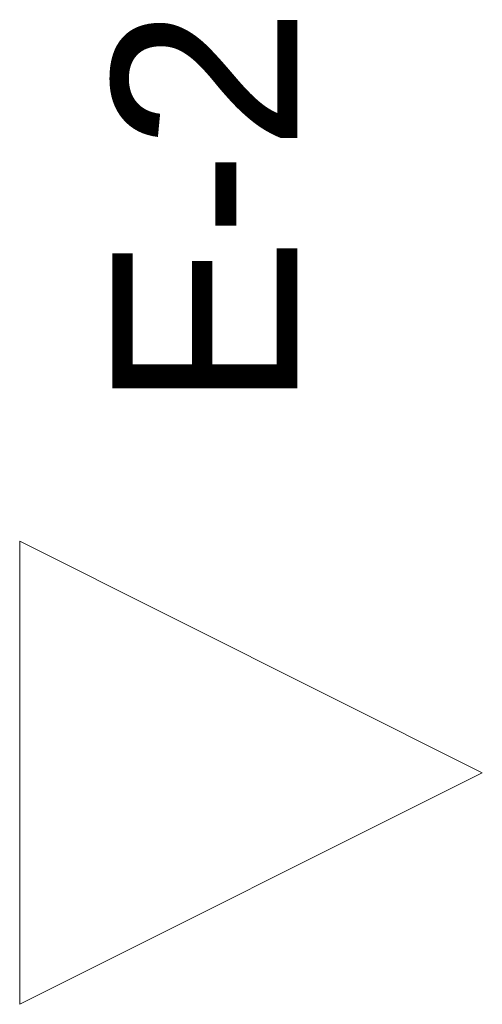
# Model space of a CAD drawing. Header units: millimetres. Extents: x 53458 to 260960, y -123310 to -87533.
# Tile 57 of 256: x 53458 to 53958, y -108057 to -106994. Entities that reach past the tile are written whole.
import ezdxf

# ---------------------------------------------------------------- set-up
doc = ezdxf.new("R2010")
doc.units = ezdxf.units.MM
doc.header["$MEASUREMENT"] = 0
doc.linetypes.add('Wipeout_Contour', pattern=[1000, 0, -1000])
doc.layers.add('A-Elewacje', color=7, linetype='Continuous')
doc.layers.add('A-Elewacje_Nr_pióra__5', color=7, linetype='Continuous', lineweight=13, true_color=0x40a5ff)
doc.styles.add('STYL_AUTOMATYCZNY_1', font='arial.ttf')

# ---------------------------------------------------------------- blocks, each defined once
blk = doc.blocks.new('Elewacja_2', base_point=(53458, -94772))
at = {"layer": 'A-Elewacje_Nr_pióra__5', "color": 161, "lineweight": 13, "true_color": 0x40a5ff, "insert": (53758, -106980.7), "char_height": 200, "attachment_point": 9, "rotation": 90, "style": 'STYL_AUTOMATYCZNY_1'}
blk.add_mtext('\\A1;{\\pqr;\\pt0;\\fArial|b0|i0|c238|p0;\\W1.000000;E-2}', dxfattribs=at)
at = {"color": 254, "linetype": 'Wipeout_Contour', "lineweight": 0, "ltscale": 361224.564344}
blk.add_wipeout([(53458, -107557.5), (53458, -108057.5), (53958, -107807.5)], dxfattribs=at).dxf.layer = 'A-Elewacje'
at = {"layer": 'A-Elewacje_Nr_pióra__5', "color": 161, "linetype": 'Continuous', "lineweight": 13, "true_color": 0x40a5ff, "flags": 128}
blk.add_lwpolyline([(53458, -107557.5), (53458, -108057.5), (53958, -107807.5)], close=True, dxfattribs=at)

msp = doc.modelspace()

# ---------------------------------------------------------------- block references
at = {"layer": 'A-Elewacje', "color": 151, "lineweight": 13, "true_color": 0x80c2ff}
msp.add_blockref('Elewacja_2', (53458.03, -94771.99), dxfattribs=at)

doc.saveas('drawing.dxf')
